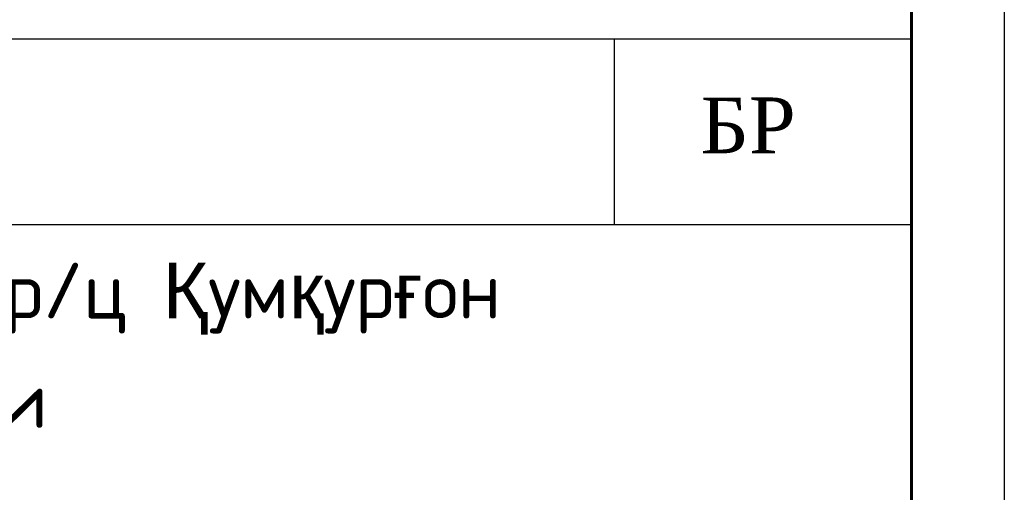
# Model space of a CAD drawing. Header units: inches. Extents: x 681 to 1301, y 5 to 429.
# Tile 8 of 10: x 1222 to 1275, y 41 to 66. Entities that reach past the tile are written whole.
import ezdxf

# ---------------------------------------------------------------- set-up
doc = ezdxf.new("R2010")
doc.units = ezdxf.units.IN
doc.header["$MEASUREMENT"] = 0
doc.layers.add('(002) Рамка', color=7, linetype='Continuous')
doc.layers.add('0_Ном._пера__7', color=7, linetype='Continuous', lineweight=60)
doc.styles.add('ISOCPEUR', font='isocpeui.ttf')
doc.styles.get("Standard").update_dxf_attribs({"font": 'arial.ttf'})

# ---------------------------------------------------------------- blocks, each defined once
blk = doc.blocks.new('*U26')
at = {"color": 0, "ltscale": 25}
blk.add_lwpolyline([(-59400, 42000), (0, 42000), (0, 0), (-59400, 0)], close=True, dxfattribs=at)
at = {"color": 0, "lineweight": 60, "ltscale": 25}
blk.add_lwpolyline([(-57400, 41500), (-500, 41500), (-500, 500), (-57400, 500)], close=True, dxfattribs=at)

msp = doc.modelspace()

# ---------------------------------------------------------------- linework, layer by layer
at = {"color": 7}
for p, q in [((1269.502, 64.94), (1084.502, 64.94)), ((1253.502, 64.94), (1253.502, 54.94)), ((1269.502, 64.94), (1269.502, 9.94)), ((1269.502, 54.94), (1084.502, 54.94))]:
    msp.add_line(p, q, dxfattribs=at)

# ---------------------------------------------------------------- block references
at = {"xscale": 0.01, "yscale": 0.01, "zscale": 0.01}
msp.add_blockref('*U26', (1274.502, 4.94), dxfattribs=at)

# ---------------------------------------------------------------- texts
at = {"layer": '(002) Рамка', "color": 0, "char_height": 3, "width": 117.72935, "attachment_point": 1, "style": 'ISOCPEUR'}
for s, insert in [('{\\fISOCPEUR|b0|i0|c204|p34;\\C7;Развитие систем канализац р/ц \\fArial|b0|i0|c204|p34;Қ\\fISOCPEUR|b0|i0|c204|p34;ум\\fArial|b0|i0|c204|p34;қ\\fISOCPEUR|b0|i0|c204|p34;ур\\fArial|b0|i0|c204|p34;ғ\\fISOCPEUR|b0|i0|c204|p34;он}', (1164.76, 52.913)), ('{\\fISOCPEUR|b0|i0|c204|p34;\\C7;Сурхандарьинской области}', (1172.71, 47.023))]:
    msp.add_mtext(s, dxfattribs=dict(at, insert=insert))
at = {"layer": '0_Ном._пера__7', "linetype": 'Continuous', "lineweight": 0, "insert": (1260.709, 61.802), "char_height": 3, "attachment_point": 2, "rotation": 0.1263}
msp.add_mtext('{\\fTimes New Roman|b0|i0|c204|p18;БР}', dxfattribs=at)

doc.saveas('drawing.dxf')
